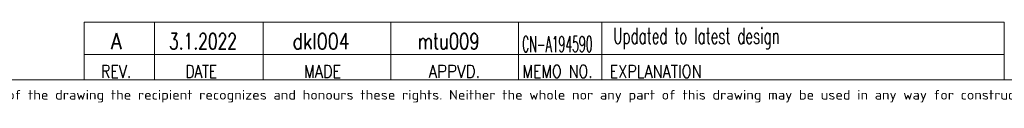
# Model space of a CAD drawing. Header units: inches. Extents: x 0 to 23760, y -13 to 16800.
# Tile 160 of 256: x 9997 to 16160, y 39 to 561. Entities that reach past the tile are written whole.
import ezdxf

# ---------------------------------------------------------------- set-up
doc = ezdxf.new("R2010")
doc.units = ezdxf.units.IN
doc.layers.add('210', color=7, linetype='Continuous', true_color=0xffffff)
doc.layers.add('254', color=7, linetype='Continuous', true_color=0xffffff)
doc.styles.add('iso-1', font='isocp.shx')
doc.styles.add('latin_extended', font='simplex.shx')

msp = doc.modelspace()

# ---------------------------------------------------------------- linework, layer by layer
at = {"layer": '210', "color": 7, "linetype": 'Continuous', "lineweight": 18}
msp.add_line((200, 200), (23560, 200), dxfattribs=at)
at = {"layer": '254', "color": 7, "linetype": 'Continuous', "lineweight": 18}
for p, q in [((10399.98, 201.481), (10399.98, 561.481)), ((16159.996, 360), (10399.996, 360))]:
    msp.add_line(p, q, dxfattribs=at)
at = {"layer": '254', "color": 7, "linetype": 'Continuous', "lineweight": 13}
msp.add_line((16159.99, 561.481), (10399.99, 561.481), dxfattribs=at)
at = {"layer": '254', "color": 3, "linetype": 'Continuous', "lineweight": 18}
for p, q in [((10839.98, 561.481), (10839.98, 201.481)), ((11519.98, 201.481), (11519.98, 561.481)), ((12319.98, 561.481), (12319.98, 201.481)), ((13119.98, 201.481), (13119.98, 561.481)), ((13639.98, 561.481), (13639.98, 201.481))]:
    msp.add_line(p, q, dxfattribs=at)
at = {"layer": '254', "color": 3, "linetype": 'Continuous', "lineweight": 13}
for p, q in [((16159.98, 201.481), (16159.971, 561.481)), ((16160, 200), (10400, 200))]:
    msp.add_line(p, q, dxfattribs=at)

# ---------------------------------------------------------------- texts
at = {"layer": '210', "color": 211, "linetype": 'Continuous', "lineweight": 13, "insert": (7369.968, 59.059), "char_height": 60, "attachment_point": 7, "line_spacing_factor": 0.963855, "style": 'iso-1'}
msp.add_mtext('\\W1.2083;Copyright Wärtsilä. All rights reserved. By taking possession of the drawing the recipient recognizes and honours these rights. Neither the whole nor any part of this drawing may be used in any way for construction, fabrication, marketing or any other', dxfattribs=at)
at = {"layer": '254', "color": 3, "linetype": 'Continuous', "lineweight": 18, "char_height": 100, "attachment_point": 7, "line_spacing_factor": 0.963855, "style": 'latin_extended'}
for s, insert in [('\\W0.7093;3.1.2022', (10931.507, 392.298)), ('\\W0.8021;dkl004', (11704.986, 392.298)), ('\\W0.7468;mtu009', (12488.099, 392.298)), ('\\W0.6187;Updated to latest design', (13711.929, 392.298)), ('\\W0.8818;A', (10567.586, 392.298)), ('\\W0.4963;CN-A194590', (13141.927, 374.797))]:
    msp.add_mtext(s, dxfattribs=dict(at, insert=insert))
at = {"layer": '254', "color": 211, "linetype": 'Continuous', "lineweight": 18, "char_height": 80, "attachment_point": 7, "line_spacing_factor": 0.963855, "style": 'latin_extended'}
for s, insert in [('\\W0.8203;REV.', (10504.99, 213.766)), ('\\W0.7715;DATE', (11035.239, 213.766)), ('\\W0.8285;MADE', (11775.677, 213.766)), ('\\W0.8648;APPVD.', (12556.116, 213.766)), ('\\W0.8075;MEMO NO.', (13142.991, 213.766)), ('\\W0.8275;EXPLANATION', (13688.85, 213.766))]:
    msp.add_mtext(s, dxfattribs=dict(at, insert=insert))

doc.saveas('drawing.dxf')
